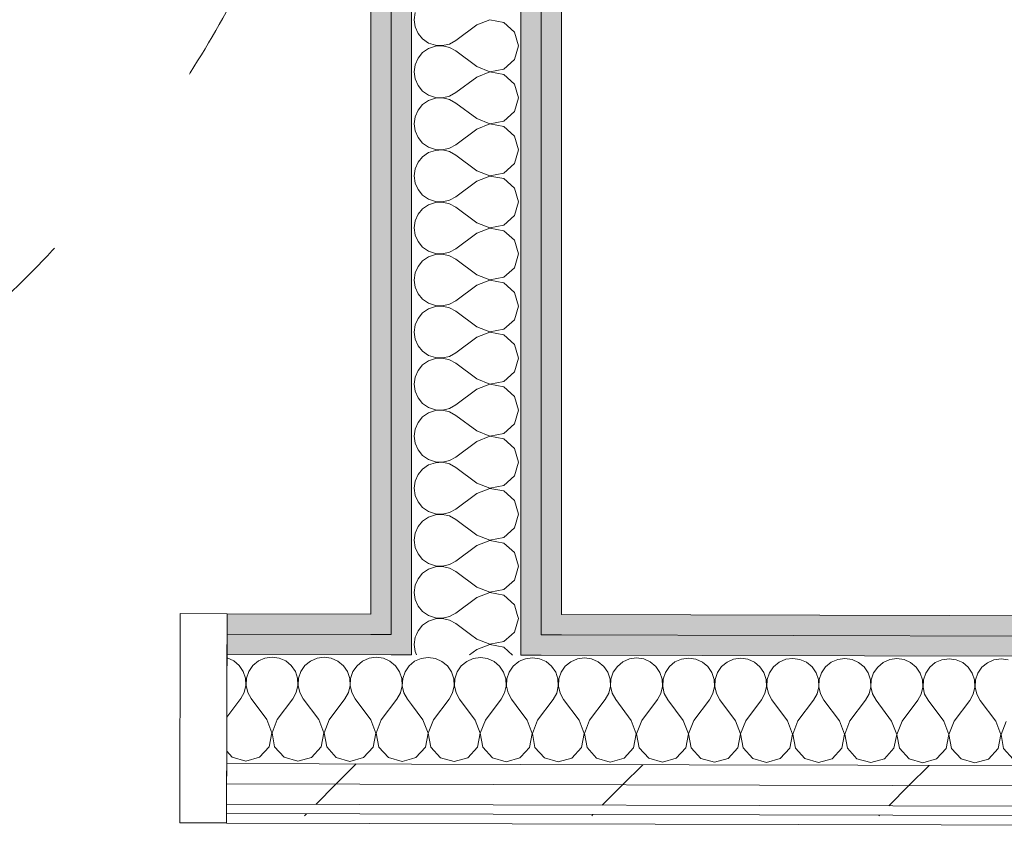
# Model space of a CAD drawing. Header units: millimetres. Extents: x -30280 to 22128, y -17757 to 4746.
# Tile 126 of 173: x -6433 to -5803, y -15451 to -14933. Entities that reach past the tile are written whole.
import ezdxf

# ---------------------------------------------------------------- set-up
doc = ezdxf.new("R2010")
doc.units = ezdxf.units.MM
doc.header["$MEASUREMENT"] = 0
doc.linetypes.add('Rayas Pequeñas', pattern=[282.222222, 141.111111, -141.111111])
doc.linetypes.add('Wipeout_Contour', pattern=[1000, 0, -1000])
for name, color, linetype, lineweight in [('Nuevo_01 2D_Mobiliari_Pluma_Nº__101', 252, 'Continuous', 5), ('Nuevo_08_E_Envans secs_Pluma_Nº__1', 7, 'Continuous', 5), ('Nuevo_Puertas Archicad_Pluma_Nº__1', 7, 'Continuous', 5)]:
    doc.layers.add(name, color=color, linetype=linetype, lineweight=lineweight)
doc.layers.add('Nuevo_08_E_Envans secs', color=7, linetype='Continuous')
doc.layers.add('Nuevo_Puertas Archicad', color=7, linetype='Continuous')
for name, color, linetype, lineweight, true_color in [('Nuevo_08_E_Envans secs_Pluma_Nº__102', 7, 'Continuous', 5, 0xcccccc), ('Nuevo_08_E_Envans secs_Pluma_Nº__171', 171, 'Continuous', 13, 0xaaaaff), ('Nuevo_08_E_Envans secs_Pluma_Nº__177', 7, 'Continuous', 15, 0xf7e046), ('Nuevo_08_E_Envans secs_Pluma_Nº__79', 7, 'Continuous', 5, 0xaaffd5)]:
    doc.layers.add(name, color=color, linetype=linetype, lineweight=lineweight, true_color=true_color)
pattern_1 = [(45, (0, 0), (-183.8478, 183.8478), [195, -65]), (45, (7e-14, 183.85), (-183.8478, 183.8478), [195, -65])]

# ---------------------------------------------------------------- blocks, each defined once
blk = doc.blocks.new('*X109')
at = {"layer": 'Nuevo_08_E_Envans secs_Pluma_Nº__102', "color": 254, "linetype": 'Continuous', "lineweight": 5, "true_color": 0xcccccc}
for p, q in [((-6271.37, -15341.44), (-6275.93, -15342.06)), ((-6266.82, -15342.08), (-6271.37, -15341.44)), ((-6238.04, -15341.52), (-6242.59, -15342.14)), ((-6233.49, -15342.16), (-6238.04, -15341.52)), ((-6300.15, -15342), (-6300.28, -15341.98)), ((-6295.95, -15343.86), (-6300.15, -15342)), ((-6292.42, -15346.81), (-6295.95, -15343.86)), ((-6289.82, -15350.6), (-6292.42, -15346.81)), ((-6283.69, -15346.83), (-6286.3, -15350.61)), ((-6280.14, -15343.9), (-6283.69, -15346.83)), ((-6275.93, -15342.06), (-6280.14, -15343.9)), ((-6262.62, -15343.95), (-6266.82, -15342.08)), ((-6259.08, -15346.89), (-6262.62, -15343.95)), ((-6256.49, -15350.69), (-6259.08, -15346.89)), ((-6250.35, -15346.91), (-6252.97, -15350.69)), ((-6246.81, -15343.99), (-6250.35, -15346.91)), ((-6242.59, -15342.14), (-6246.81, -15343.99)), ((-6229.28, -15344.03), (-6233.49, -15342.16)), ((-6225.75, -15346.97), (-6229.28, -15344.03)), ((-6223.15, -15350.77), (-6225.75, -15346.97)), ((-6217.02, -15346.99), (-6219.64, -15350.78)), ((-6213.47, -15344.07), (-6217.02, -15346.99)), ((-6209.26, -15342.22), (-6213.47, -15344.07)), ((-6204.71, -15341.6), (-6209.26, -15342.22)), ((-6200.15, -15342.25), (-6204.71, -15341.6)), ((-6195.95, -15344.11), (-6200.15, -15342.25)), ((-6192.42, -15347.05), (-6195.95, -15344.11)), ((-6189.82, -15350.85), (-6192.42, -15347.05)), ((-6183.69, -15347.08), (-6186.3, -15350.86)), ((-6182.09, -15345.76), (-6183.69, -15347.08)), ((-6288.36, -15354.96), (-6289.82, -15350.6)), ((-6286.3, -15350.61), (-6287.78, -15354.97)), ((-6255.03, -15355.05), (-6256.49, -15350.69)), ((-6252.97, -15350.69), (-6254.45, -15355.05)), ((-6221.7, -15355.13), (-6223.15, -15350.77)), ((-6219.64, -15350.78), (-6221.12, -15355.13)), ((-6188.36, -15355.21), (-6189.82, -15350.85)), ((-6186.3, -15350.86), (-6187.78, -15355.21)), ((-6289.2, -15364.03), (-6288.15, -15359.56)), ((-6288.15, -15359.56), (-6288.36, -15354.96)), ((-6287.78, -15354.97), (-6288.02, -15359.56)), ((-6288.02, -15359.56), (-6286.99, -15364.04)), ((-6255.87, -15364.12), (-6254.82, -15359.64)), ((-6254.82, -15359.64), (-6255.03, -15355.05)), ((-6254.45, -15355.05), (-6254.68, -15359.64)), ((-6254.68, -15359.64), (-6253.65, -15364.12)), ((-6222.54, -15364.2), (-6221.48, -15359.72)), ((-6221.48, -15359.72), (-6221.7, -15355.13)), ((-6221.12, -15355.13), (-6221.35, -15359.72)), ((-6221.35, -15359.72), (-6220.32, -15364.2)), ((-6189.2, -15364.28), (-6188.15, -15359.81)), ((-6188.15, -15359.81), (-6188.36, -15355.21)), ((-6187.78, -15355.21), (-6188.02, -15359.81)), ((-6188.02, -15359.81), (-6186.99, -15364.29)), ((-6291.44, -15368.05), (-6289.2, -15364.03)), ((-6286.99, -15364.04), (-6284.77, -15368.07)), ((-6258.1, -15368.14), (-6255.87, -15364.12)), ((-6253.65, -15364.12), (-6251.44, -15368.15)), ((-6224.77, -15368.22), (-6222.54, -15364.2)), ((-6220.32, -15364.2), (-6218.1, -15368.23)), ((-6191.44, -15368.3), (-6189.2, -15364.28)), ((-6186.99, -15364.29), (-6184.77, -15368.32)), ((-6300.38, -15379.91), (-6291.44, -15368.05)), ((-6274.8, -15381.43), (-6284.77, -15368.07)), ((-6268.14, -15381.44), (-6258.1, -15368.14)), ((-6241.47, -15381.51), (-6251.44, -15368.15)), ((-6234.8, -15381.53), (-6224.77, -15368.22)), ((-6208.14, -15381.59), (-6218.1, -15368.23)), ((-6201.47, -15381.61), (-6191.44, -15368.3)), ((-6182.09, -15371.92), (-6184.77, -15368.32)), ((-6271.56, -15389.94), (-6274.8, -15381.43)), ((-6268.14, -15381.44), (-6271.42, -15389.94)), ((-6238.23, -15390.02), (-6241.47, -15381.51)), ((-6234.8, -15381.53), (-6238.09, -15390.02)), ((-6204.89, -15390.1), (-6208.14, -15381.59)), ((-6201.47, -15381.61), (-6204.76, -15390.1)), ((-6273.27, -15398.88), (-6271.56, -15389.94)), ((-6271.42, -15389.94), (-6269.75, -15398.89)), ((-6239.94, -15398.97), (-6238.23, -15390.02)), ((-6238.09, -15390.02), (-6236.42, -15398.98)), ((-6206.61, -15399.05), (-6204.89, -15390.1)), ((-6204.76, -15390.1), (-6203.09, -15399.06)), ((-6300.43, -15401.73), (-6296.96, -15405.55)), ((-6279.44, -15405.59), (-6273.27, -15398.88)), ((-6269.75, -15398.89), (-6263.63, -15405.63)), ((-6246.1, -15405.68), (-6239.94, -15398.97)), ((-6236.42, -15398.98), (-6230.29, -15405.72)), ((-6212.77, -15405.76), (-6206.61, -15399.05)), ((-6203.09, -15399.06), (-6196.96, -15405.8)), ((-6296.96, -15405.55), (-6288.2, -15408.06)), ((-6288.2, -15408.06), (-6279.44, -15405.59)), ((-6263.63, -15405.63), (-6254.87, -15408.14)), ((-6254.87, -15408.14), (-6246.1, -15405.68)), ((-6230.29, -15405.72), (-6221.54, -15408.23)), ((-6221.54, -15408.23), (-6212.77, -15405.76)), ((-6196.96, -15405.8), (-6188.2, -15408.31)), ((-6188.2, -15408.31), (-6182.09, -15406.59))]:
    blk.add_line(p, q, dxfattribs=at)
blk = doc.blocks.new('*X110')
at = {"layer": 'Nuevo_08_E_Envans secs_Pluma_Nº__102', "color": 254, "linetype": 'Continuous', "lineweight": 5, "true_color": 0xcccccc}
for p, q in [((-6180.14, -15344.15), (-6182.09, -15345.76)), ((-6175.93, -15342.31), (-6180.14, -15344.15)), ((-6171.37, -15341.68), (-6175.93, -15342.31)), ((-6166.82, -15342.33), (-6171.37, -15341.68)), ((-6162.62, -15344.19), (-6166.82, -15342.33)), ((-6159.08, -15347.14), (-6162.62, -15344.19)), ((-6156.49, -15350.93), (-6159.08, -15347.14)), ((-6150.36, -15347.16), (-6152.97, -15350.94)), ((-6146.81, -15344.23), (-6150.36, -15347.16)), ((-6142.59, -15342.39), (-6146.81, -15344.23)), ((-6138.04, -15341.77), (-6142.59, -15342.39)), ((-6133.49, -15342.41), (-6138.04, -15341.77)), ((-6129.28, -15344.28), (-6133.49, -15342.41)), ((-6125.75, -15347.22), (-6129.28, -15344.28)), ((-6123.15, -15351.02), (-6125.75, -15347.22)), ((-6117.02, -15347.24), (-6119.64, -15351.03)), ((-6113.47, -15344.32), (-6117.02, -15347.24)), ((-6112.09, -15343.71), (-6113.47, -15344.32)), ((-6155.03, -15355.29), (-6156.49, -15350.93)), ((-6152.97, -15350.94), (-6154.45, -15355.3)), ((-6121.7, -15355.38), (-6123.15, -15351.02)), ((-6119.64, -15351.03), (-6121.12, -15355.38)), ((-6155.87, -15364.36), (-6154.82, -15359.89)), ((-6154.82, -15359.89), (-6155.03, -15355.29)), ((-6154.45, -15355.3), (-6154.68, -15359.89)), ((-6154.68, -15359.89), (-6153.65, -15364.37)), ((-6122.54, -15364.45), (-6121.48, -15359.97)), ((-6121.48, -15359.97), (-6121.7, -15355.38)), ((-6121.12, -15355.38), (-6121.35, -15359.97)), ((-6121.35, -15359.97), (-6120.32, -15364.45)), ((-6158.1, -15368.38), (-6155.87, -15364.36)), ((-6153.65, -15364.37), (-6151.44, -15368.4)), ((-6124.77, -15368.47), (-6122.54, -15364.45)), ((-6120.32, -15364.45), (-6118.1, -15368.48)), ((-6174.8, -15381.68), (-6182.09, -15371.92)), ((-6168.14, -15381.69), (-6158.1, -15368.38)), ((-6141.47, -15381.76), (-6151.44, -15368.4)), ((-6134.8, -15381.77), (-6124.77, -15368.47)), ((-6112.09, -15376.55), (-6118.1, -15368.48)), ((-6171.56, -15390.19), (-6174.8, -15381.68)), ((-6168.14, -15381.69), (-6171.42, -15390.19)), ((-6138.23, -15390.27), (-6141.47, -15381.76)), ((-6134.8, -15381.77), (-6138.09, -15390.27)), ((-6173.27, -15399.13), (-6171.56, -15390.19)), ((-6171.42, -15390.19), (-6169.75, -15399.14)), ((-6139.94, -15399.22), (-6138.23, -15390.27)), ((-6138.09, -15390.27), (-6136.42, -15399.22)), ((-6179.44, -15405.84), (-6173.27, -15399.13)), ((-6169.75, -15399.14), (-6163.63, -15405.88)), ((-6146.1, -15405.92), (-6139.94, -15399.22)), ((-6136.42, -15399.22), (-6130.29, -15405.96)), ((-6182.09, -15406.59), (-6179.44, -15405.84)), ((-6163.63, -15405.88), (-6154.87, -15408.39)), ((-6154.87, -15408.39), (-6146.1, -15405.92)), ((-6130.29, -15405.96), (-6121.54, -15408.47)), ((-6121.54, -15408.47), (-6112.77, -15406.01)), ((-6112.77, -15406.01), (-6112.09, -15405.26))]:
    blk.add_line(p, q, dxfattribs=at)
blk = doc.blocks.new('*X111')
at = {"layer": 'Nuevo_08_E_Envans secs_Pluma_Nº__102', "color": 254, "linetype": 'Continuous', "lineweight": 5, "true_color": 0xcccccc}
for p, q in [((-6109.26, -15342.47), (-6112.09, -15343.71)), ((-6104.71, -15341.85), (-6109.26, -15342.47)), ((-6100.15, -15342.49), (-6104.71, -15341.85)), ((-6095.95, -15344.36), (-6100.15, -15342.49)), ((-6092.42, -15347.3), (-6095.95, -15344.36)), ((-6089.82, -15351.1), (-6092.42, -15347.3)), ((-6083.69, -15347.32), (-6086.3, -15351.11)), ((-6080.14, -15344.4), (-6083.69, -15347.32)), ((-6075.93, -15342.55), (-6080.14, -15344.4)), ((-6071.37, -15341.93), (-6075.93, -15342.55)), ((-6066.82, -15342.58), (-6071.37, -15341.93)), ((-6062.62, -15344.44), (-6066.82, -15342.58)), ((-6059.08, -15347.39), (-6062.62, -15344.44)), ((-6056.49, -15351.18), (-6059.08, -15347.39)), ((-6050.36, -15347.41), (-6052.97, -15351.19)), ((-6046.81, -15344.48), (-6050.36, -15347.41)), ((-6042.6, -15342.64), (-6046.81, -15344.48)), ((-6038.04, -15342.01), (-6042.6, -15342.64)), ((-6033.49, -15342.66), (-6038.04, -15342.01)), ((-6029.28, -15344.52), (-6033.49, -15342.66)), ((-6025.75, -15347.47), (-6029.28, -15344.52)), ((-6023.15, -15351.26), (-6025.75, -15347.47)), ((-6017.02, -15347.49), (-6019.64, -15351.27)), ((-6013.47, -15344.56), (-6017.02, -15347.49)), ((-6009.26, -15342.72), (-6013.47, -15344.56)), ((-6004.71, -15342.1), (-6009.26, -15342.72)), ((-6000.15, -15342.74), (-6004.71, -15342.1)), ((-5995.95, -15344.61), (-6000.15, -15342.74)), ((-5992.42, -15347.55), (-5995.95, -15344.61)), ((-5989.82, -15351.35), (-5992.42, -15347.55)), ((-5983.69, -15347.57), (-5986.3, -15351.36)), ((-5980.14, -15344.65), (-5983.69, -15347.57)), ((-5975.93, -15342.8), (-5980.14, -15344.65)), ((-5971.37, -15342.18), (-5975.93, -15342.8)), ((-5966.82, -15342.82), (-5971.37, -15342.18)), ((-5962.62, -15344.69), (-5966.82, -15342.82)), ((-5959.08, -15347.63), (-5962.62, -15344.69)), ((-5956.49, -15351.43), (-5959.08, -15347.63)), ((-5950.36, -15347.65), (-5952.97, -15351.44)), ((-5946.81, -15344.73), (-5950.36, -15347.65)), ((-5942.6, -15342.88), (-5946.81, -15344.73)), ((-5938.04, -15342.26), (-5942.6, -15342.88)), ((-5933.49, -15342.91), (-5938.04, -15342.26)), ((-5929.28, -15344.77), (-5933.49, -15342.91)), ((-5925.75, -15347.72), (-5929.28, -15344.77)), ((-5923.16, -15351.51), (-5925.75, -15347.72)), ((-5917.02, -15347.74), (-5919.64, -15351.52)), ((-5913.47, -15344.81), (-5917.02, -15347.74)), ((-5909.26, -15342.97), (-5913.47, -15344.81)), ((-5904.71, -15342.34), (-5909.26, -15342.97)), ((-5900.15, -15342.99), (-5904.71, -15342.34)), ((-5895.95, -15344.86), (-5900.15, -15342.99)), ((-5892.42, -15347.8), (-5895.95, -15344.86)), ((-5889.82, -15351.59), (-5892.42, -15347.8)), ((-5883.69, -15347.82), (-5886.3, -15351.6)), ((-5880.14, -15344.89), (-5883.69, -15347.82)), ((-5875.93, -15343.05), (-5880.14, -15344.89)), ((-5871.37, -15342.43), (-5875.93, -15343.05)), ((-5866.82, -15343.07), (-5871.37, -15342.43)), ((-5862.62, -15344.94), (-5866.82, -15343.07)), ((-5859.08, -15347.88), (-5862.62, -15344.94)), ((-5846.81, -15344.98), (-5850.36, -15347.9)), ((-5842.6, -15343.13), (-5846.81, -15344.98)), ((-5838.04, -15342.51), (-5842.6, -15343.13)), ((-5833.49, -15343.16), (-5838.04, -15342.51)), ((-5829.28, -15345.02), (-5833.49, -15343.16)), ((-5825.75, -15347.96), (-5829.28, -15345.02)), ((-5813.47, -15345.06), (-5817.02, -15347.99)), ((-5809.26, -15343.22), (-5813.47, -15345.06)), ((-5804.71, -15342.59), (-5809.26, -15343.22)), ((-5800.15, -15343.24), (-5804.71, -15342.59)), ((-6088.36, -15355.46), (-6089.82, -15351.1)), ((-6086.3, -15351.11), (-6087.78, -15355.46)), ((-6055.03, -15355.54), (-6056.49, -15351.18)), ((-6052.97, -15351.19), (-6054.45, -15355.54)), ((-6021.7, -15355.63), (-6023.15, -15351.26)), ((-6019.64, -15351.27), (-6021.12, -15355.63)), ((-5988.36, -15355.71), (-5989.82, -15351.35)), ((-5986.3, -15351.36), (-5987.78, -15355.71)), ((-5955.03, -15355.79), (-5956.49, -15351.43)), ((-5952.97, -15351.44), (-5954.45, -15355.79)), ((-5921.7, -15355.87), (-5923.16, -15351.51)), ((-5919.64, -15351.52), (-5921.12, -15355.87)), ((-5888.36, -15355.96), (-5889.82, -15351.59)), ((-5886.3, -15351.6), (-5887.78, -15355.96)), ((-5856.49, -15351.68), (-5859.08, -15347.88)), ((-5855.03, -15356.04), (-5856.49, -15351.68)), ((-5852.97, -15351.69), (-5854.45, -15356.04)), ((-5850.36, -15347.9), (-5852.97, -15351.69)), ((-5823.16, -15351.76), (-5825.75, -15347.96)), ((-5821.7, -15356.12), (-5823.16, -15351.76)), ((-5819.64, -15351.77), (-5821.12, -15356.12)), ((-5817.02, -15347.99), (-5819.64, -15351.77)), ((-6089.2, -15364.53), (-6088.15, -15360.05)), ((-6088.15, -15360.05), (-6088.36, -15355.46)), ((-6087.78, -15355.46), (-6088.02, -15360.05)), ((-6088.02, -15360.05), (-6086.99, -15364.54)), ((-6055.87, -15364.61), (-6054.82, -15360.14)), ((-6054.82, -15360.14), (-6055.03, -15355.54)), ((-6054.45, -15355.54), (-6054.68, -15360.14)), ((-6054.68, -15360.14), (-6053.65, -15364.62)), ((-6022.54, -15364.7), (-6021.48, -15360.22)), ((-6021.48, -15360.22), (-6021.7, -15355.63)), ((-6021.12, -15355.63), (-6021.35, -15360.22)), ((-6021.35, -15360.22), (-6020.32, -15364.7)), ((-5989.2, -15364.78), (-5988.15, -15360.3)), ((-5988.15, -15360.3), (-5988.36, -15355.71)), ((-5987.78, -15355.71), (-5988.02, -15360.3)), ((-5988.02, -15360.3), (-5986.99, -15364.78)), ((-5955.87, -15364.86), (-5954.82, -15360.38)), ((-5954.82, -15360.38), (-5955.03, -15355.79)), ((-5954.45, -15355.79), (-5954.68, -15360.38)), ((-5954.68, -15360.38), (-5953.65, -15364.87)), ((-5921.49, -15360.47), (-5921.7, -15355.87)), ((-5921.12, -15355.87), (-5921.35, -15360.47)), ((-5888.15, -15360.55), (-5888.36, -15355.96)), ((-5887.78, -15355.96), (-5888.02, -15360.55)), ((-5854.82, -15360.63), (-5855.03, -15356.04)), ((-5854.45, -15356.04), (-5854.68, -15360.63)), ((-5821.49, -15360.71), (-5821.7, -15356.12)), ((-5821.12, -15356.12), (-5821.35, -15360.71)), ((-6091.44, -15368.55), (-6089.2, -15364.53)), ((-6086.99, -15364.54), (-6084.77, -15368.57)), ((-6058.11, -15368.63), (-6055.87, -15364.61)), ((-6053.65, -15364.62), (-6051.44, -15368.65)), ((-6024.77, -15368.71), (-6022.54, -15364.7)), ((-6020.32, -15364.7), (-6018.11, -15368.73)), ((-5991.44, -15368.8), (-5989.2, -15364.78)), ((-5986.99, -15364.78), (-5984.77, -15368.81)), ((-5958.11, -15368.88), (-5955.87, -15364.86)), ((-5953.65, -15364.87), (-5951.44, -15368.9)), ((-5924.77, -15368.96), (-5922.54, -15364.94)), ((-5922.54, -15364.94), (-5921.49, -15360.47)), ((-5921.35, -15360.47), (-5920.32, -15364.95)), ((-5920.32, -15364.95), (-5918.11, -15368.98)), ((-5891.44, -15369.04), (-5889.2, -15365.03)), ((-5889.2, -15365.03), (-5888.15, -15360.55)), ((-5888.02, -15360.55), (-5886.99, -15365.03)), ((-5886.99, -15365.03), (-5884.77, -15369.06)), ((-5858.11, -15369.13), (-5855.87, -15365.11)), ((-5855.87, -15365.11), (-5854.82, -15360.63)), ((-5854.68, -15360.63), (-5853.65, -15365.11)), ((-5853.65, -15365.11), (-5851.44, -15369.14)), ((-5824.77, -15369.21), (-5822.54, -15365.19)), ((-5822.54, -15365.19), (-5821.49, -15360.71)), ((-5821.35, -15360.71), (-5820.32, -15365.2)), ((-5820.32, -15365.2), (-5818.11, -15369.23)), ((-6101.47, -15381.86), (-6091.44, -15368.55)), ((-6074.8, -15381.92), (-6084.77, -15368.57)), ((-6068.14, -15381.94), (-6058.11, -15368.63)), ((-6041.47, -15382.01), (-6051.44, -15368.65)), ((-6034.8, -15382.02), (-6024.77, -15368.71)), ((-6008.14, -15382.09), (-6018.11, -15368.73)), ((-6001.47, -15382.1), (-5991.44, -15368.8)), ((-5974.8, -15382.17), (-5984.77, -15368.81)), ((-5968.14, -15382.19), (-5958.11, -15368.88)), ((-5941.47, -15382.25), (-5951.44, -15368.9)), ((-5934.81, -15382.27), (-5924.77, -15368.96)), ((-5908.14, -15382.34), (-5918.11, -15368.98)), ((-5901.47, -15382.35), (-5891.44, -15369.04)), ((-5874.81, -15382.42), (-5884.77, -15369.06)), ((-5868.14, -15382.44), (-5858.11, -15369.13)), ((-5841.47, -15382.5), (-5851.44, -15369.14)), ((-5834.81, -15382.52), (-5824.77, -15369.21)), ((-5808.14, -15382.58), (-5818.11, -15369.23)), ((-6108.14, -15381.84), (-6112.09, -15376.55)), ((-6104.89, -15390.35), (-6108.14, -15381.84)), ((-6101.47, -15381.86), (-6104.76, -15390.35)), ((-6071.56, -15390.43), (-6074.8, -15381.92)), ((-6068.14, -15381.94), (-6071.43, -15390.43)), ((-6038.23, -15390.52), (-6041.47, -15382.01)), ((-6034.8, -15382.02), (-6038.09, -15390.52)), ((-6004.89, -15390.6), (-6008.14, -15382.09)), ((-6001.47, -15382.1), (-6004.76, -15390.6)), ((-5971.56, -15390.68), (-5974.8, -15382.17)), ((-5968.14, -15382.19), (-5971.43, -15390.68)), ((-5938.23, -15390.76), (-5941.47, -15382.25)), ((-5934.81, -15382.27), (-5938.09, -15390.77)), ((-5904.89, -15390.85), (-5908.14, -15382.34)), ((-5901.47, -15382.35), (-5904.76, -15390.85)), ((-5871.56, -15390.93), (-5874.81, -15382.42)), ((-5868.14, -15382.44), (-5871.43, -15390.93)), ((-5838.23, -15391.01), (-5841.47, -15382.5)), ((-5834.81, -15382.52), (-5838.09, -15391.01)), ((-5804.89, -15391.1), (-5808.14, -15382.58)), ((-5801.47, -15382.6), (-5804.76, -15391.1)), ((-6106.61, -15399.3), (-6104.89, -15390.35)), ((-6104.76, -15390.35), (-6103.09, -15399.31)), ((-6073.27, -15399.38), (-6071.56, -15390.43)), ((-6071.43, -15390.43), (-6069.76, -15399.39)), ((-6039.94, -15399.46), (-6038.23, -15390.52)), ((-6038.09, -15390.52), (-6036.42, -15399.47)), ((-6006.61, -15399.55), (-6004.89, -15390.6)), ((-6004.76, -15390.6), (-6003.09, -15399.55)), ((-5973.27, -15399.63), (-5971.56, -15390.68)), ((-5971.43, -15390.68), (-5969.76, -15399.64)), ((-5939.94, -15399.71), (-5938.23, -15390.76)), ((-5938.09, -15390.77), (-5936.42, -15399.72)), ((-5906.61, -15399.79), (-5904.89, -15390.85)), ((-5904.76, -15390.85), (-5903.09, -15399.8)), ((-5873.27, -15399.88), (-5871.56, -15390.93)), ((-5871.43, -15390.93), (-5869.76, -15399.88)), ((-5839.94, -15399.96), (-5838.23, -15391.01)), ((-5838.09, -15391.01), (-5836.42, -15399.97)), ((-5806.61, -15400.04), (-5804.89, -15391.1)), ((-5804.76, -15391.1), (-5803.09, -15400.05)), ((-6112.09, -15405.26), (-6106.61, -15399.3)), ((-6103.09, -15399.31), (-6096.96, -15406.05)), ((-6079.44, -15406.09), (-6073.27, -15399.38)), ((-6069.76, -15399.39), (-6063.63, -15406.13)), ((-6046.1, -15406.17), (-6039.94, -15399.46)), ((-6036.42, -15399.47), (-6030.29, -15406.21)), ((-6012.77, -15406.25), (-6006.61, -15399.55)), ((-6003.09, -15399.55), (-5996.96, -15406.29)), ((-5979.44, -15406.34), (-5973.27, -15399.63)), ((-5969.76, -15399.64), (-5963.63, -15406.38)), ((-5946.1, -15406.42), (-5939.94, -15399.71)), ((-5936.42, -15399.72), (-5930.29, -15406.46)), ((-5912.77, -15406.5), (-5906.61, -15399.79)), ((-5903.09, -15399.8), (-5896.96, -15406.54)), ((-5879.44, -15406.58), (-5873.27, -15399.88)), ((-5869.76, -15399.88), (-5863.63, -15406.62)), ((-5846.1, -15406.67), (-5839.94, -15399.96)), ((-5836.42, -15399.97), (-5830.29, -15406.71)), ((-5812.77, -15406.75), (-5806.61, -15400.04)), ((-5803.09, -15400.05), (-5796.96, -15406.79)), ((-6096.96, -15406.05), (-6088.2, -15408.56)), ((-6088.2, -15408.56), (-6079.44, -15406.09)), ((-6063.63, -15406.13), (-6054.87, -15408.64)), ((-6054.87, -15408.64), (-6046.1, -15406.17)), ((-6030.29, -15406.21), (-6021.54, -15408.72)), ((-6021.54, -15408.72), (-6012.77, -15406.25)), ((-5996.96, -15406.29), (-5988.2, -15408.8)), ((-5988.2, -15408.8), (-5979.44, -15406.34)), ((-5963.63, -15406.38), (-5954.87, -15408.89)), ((-5954.87, -15408.89), (-5946.1, -15406.42)), ((-5930.29, -15406.46), (-5921.54, -15408.97)), ((-5921.54, -15408.97), (-5912.77, -15406.5)), ((-5896.96, -15406.54), (-5888.2, -15409.05)), ((-5888.2, -15409.05), (-5879.44, -15406.58)), ((-5863.63, -15406.62), (-5854.87, -15409.13)), ((-5854.87, -15409.13), (-5846.1, -15406.67)), ((-5830.29, -15406.71), (-5821.54, -15409.22)), ((-5821.54, -15409.22), (-5812.77, -15406.75))]:
    blk.add_line(p, q, dxfattribs=at)
blk = doc.blocks.new('Puerta Corredera Empotrada 27_2')
at = {"layer": 'Nuevo_Puertas Archicad_Pluma_Nº__1', "color": 7, "linetype": 'Continuous', "lineweight": 5}
for p, q in [((-420, 0), (-450, 0)), ((-450, 0), (-450, -134)), ((-450, -13), (-450, 0)), ((-450, -13), (-450, 0)), ((-420, -134), (-420, 0)), ((-450, -26), (-450, -13)), ((-450, -26), (-450, -13)), ((-450, -96), (-450, -26)), ((-450, -96), (-450, -26)), ((-450, -109), (-450, -96)), ((-450, -109), (-450, -96)), ((-450, -122), (-450, -109)), ((-450, -122), (-450, -109)), ((-450, -128), (-450, -122)), ((-450, -128), (-450, -122)), ((-450, -134), (-450, -128)), ((-450, -134), (-450, -128)), ((-450, -134), (-420, -134))]:
    blk.add_line(p, q, dxfattribs=at)
blk = doc.blocks.new('Muro_62_1', base_point=(-3815.2, -15319.86))
at = {"layer": 'Nuevo_08_E_Envans secs_Pluma_Nº__79', "linetype": 'Continuous', "lineweight": 5, "true_color": 0xaaffd5}
for points in [[(-6300.24, -15326.7), (-6208.09, -15326.93), (-6208.09, -15313.93), (-6300.21, -15313.7)], [(-6195.09, -15313.96), (-6208.09, -15313.93), (-6208.09, -15326.93), (-6195.09, -15326.96)], [(-6086.09, -15314.23), (-6099.09, -15314.2), (-6099.09, -15327.2), (-6086.09, -15327.23)], [(-6086.09, -15314.23), (-6086.09, -15327.23), (-4928.09, -15330.1), (-4928.06, -15317.1)], [(-6300.24, -15326.7), (-6300.28, -15339.7), (-6195.09, -15339.96), (-6195.09, -15326.96)], [(-6182.09, -15326.99), (-6195.09, -15326.96), (-6195.09, -15339.96), (-6182.09, -15339.99)], [(-6099.09, -15327.2), (-6112.09, -15327.16), (-6112.09, -15340.16), (-6099.09, -15340.2)], [(-6099.09, -15327.2), (-6099.09, -15340.2), (-4928.13, -15343.1), (-4928.09, -15330.1)]]:
    blk.add_hatch(color=121, dxfattribs=at).paths.add_polyline_path(points)
at = {"layer": 'Nuevo_08_E_Envans secs_Pluma_Nº__1', "color": 7, "linetype": 'Continuous', "lineweight": 5}
for p, q in [((-6300.24, -15326.7), (-6300.21, -15313.7)), ((-6195.09, -15313.96), (-6195.09, -15326.96)), ((-6099.09, -15327.2), (-6099.09, -15314.2)), ((-6300.28, -15339.7), (-6300.24, -15326.7)), ((-6300.24, -15326.7), (-6208.09, -15326.93)), ((-6208.09, -15326.93), (-6195.09, -15326.96)), ((-6182.09, -15326.99), (-6182.09, -15339.99)), ((-6112.09, -15340.16), (-6112.09, -15327.16)), ((-6099.09, -15327.2), (-6086.09, -15327.23)), ((-6086.09, -15327.23), (-4928.09, -15330.1)), ((-6300.28, -15339.7), (-6195.09, -15339.96)), ((-6195.09, -15339.96), (-6182.09, -15339.99)), ((-6112.09, -15340.16), (-6099.09, -15340.2)), ((-6099.09, -15340.2), (-4928.13, -15343.1))]:
    blk.add_line(p, q, dxfattribs=at)
at = {"layer": 'Nuevo_08_E_Envans secs_Pluma_Nº__1', "color": 7, "linetype": 'Continuous', "lineweight": 5, "flags": 128}
for points in [[(-6208.09, -15313.93), (-6300.21, -15313.7)], [(-4928.06, -15317.1), (-6086.09, -15314.23)]]:
    blk.add_lwpolyline(points, dxfattribs=at)
at = {"color": 254, "linetype": 'Wipeout_Contour', "lineweight": 0, "ltscale": 65791.164585}
blk.add_wipeout([(-6300.54, -15447.7), (-4928.39, -15451.1), (-4928.38, -15445.1), (-6300.53, -15441.7)], dxfattribs=at).dxf.layer = 'Nuevo_08_E_Envans secs'
at = {"layer": 'Nuevo_08_E_Envans secs_Pluma_Nº__171', "linetype": 'Continuous', "lineweight": 13, "true_color": 0xaaaaff}
h = blk.add_hatch(dxfattribs=at)
h.set_pattern_fill('Panellat_HPL_0001', color=161, style=0, pattern_type=2)
h.set_pattern_definition(pattern_1)
h.paths.add_polyline_path([(-6300.54, -15447.7), (-4928.39, -15451.1), (-4928.38, -15445.1), (-6300.53, -15441.7)])
at = {"layer": 'Nuevo_08_E_Envans secs_Pluma_Nº__1', "color": 7, "linetype": 'Continuous', "lineweight": 5, "flags": 128}
blk.add_lwpolyline([(-6300.54, -15447.7), (-4928.39, -15451.1)], dxfattribs=at)
at = {"color": 254, "linetype": 'Wipeout_Contour', "lineweight": 0, "ltscale": 65732.874913}
blk.add_wipeout([(-6300.51, -15435.7), (-4928.36, -15439.1), (-4928.33, -15426.1), (-6300.48, -15422.7)], dxfattribs=at).dxf.layer = 'Nuevo_08_E_Envans secs'
at = {"layer": 'Nuevo_08_E_Envans secs_Pluma_Nº__177', "linetype": 'Continuous', "lineweight": 15, "true_color": 0xf7e046}
h = blk.add_hatch(dxfattribs=at)
h.set_pattern_fill('Panellat_HPL_0001', color=53, style=0, pattern_type=2)
h.set_pattern_definition(pattern_1)
h.paths.add_polyline_path([(-6300.51, -15435.7), (-4928.36, -15439.1), (-4928.33, -15426.1), (-6300.48, -15422.7)])
at = {"layer": 'Nuevo_08_E_Envans secs_Pluma_Nº__1', "color": 7, "linetype": 'Continuous', "lineweight": 5}
for p, q in [((-6300.53, -15441.7), (-6300.51, -15435.7)), ((-6300.51, -15435.7), (-4928.36, -15439.1)), ((-6300.54, -15447.7), (-6300.53, -15441.7)), ((-6300.53, -15441.7), (-4928.38, -15445.1))]:
    blk.add_line(p, q, dxfattribs=at)
at = {"color": 254, "linetype": 'Wipeout_Contour', "lineweight": 0, "ltscale": 65683.995114}
blk.add_wipeout([(-6300.48, -15422.7), (-4928.33, -15426.1), (-4928.3, -15413.1), (-6300.45, -15409.7)], dxfattribs=at).dxf.layer = 'Nuevo_08_E_Envans secs'
at = {"layer": 'Nuevo_08_E_Envans secs_Pluma_Nº__177', "linetype": 'Continuous', "lineweight": 15, "true_color": 0xf7e046}
h = blk.add_hatch(dxfattribs=at)
h.set_pattern_fill('Panellat_HPL_0001', color=53, style=0, pattern_type=2)
h.set_pattern_definition(pattern_1)
h.paths.add_polyline_path([(-6300.48, -15422.7), (-4928.33, -15426.1), (-4928.3, -15413.1), (-6300.45, -15409.7)])
at = {"layer": 'Nuevo_08_E_Envans secs_Pluma_Nº__1', "color": 7, "linetype": 'Continuous', "lineweight": 5}
for p, q in [((-6300.45, -15409.7), (-6300.28, -15339.7)), ((-6300.48, -15422.7), (-6300.45, -15409.7)), ((-6300.45, -15409.7), (-6182.09, -15409.99)), ((-6182.09, -15409.99), (-6112.09, -15410.16)), ((-6112.09, -15410.16), (-4928.3, -15413.1)), ((-6300.51, -15435.7), (-6300.48, -15422.7)), ((-6300.48, -15422.7), (-4928.33, -15426.1))]:
    blk.add_line(p, q, dxfattribs=at)
at = {"layer": 'Nuevo_08_E_Envans secs', "color": 7, "lineweight": 20}
for name in ['*X109', '*X110', '*X111']:
    blk.add_blockref(name, (0, 0), dxfattribs=at)
at = {"layer": 'Nuevo_Puertas Archicad', "color": 253, "linetype": 'Continuous', "lineweight": 5, "true_color": 0xa4a4a6, "xscale": -1, "zscale": 1000, "rotation": 359.8580098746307}
blk.add_blockref('Puerta Corredera Empotrada 27_2', (-6750.21, -15312.58), dxfattribs=at)
blk = doc.blocks.new('*X241')
at = {"layer": 'Nuevo_08_E_Envans secs_Pluma_Nº__102', "color": 254, "linetype": 'Continuous', "lineweight": 5, "true_color": 0xcccccc}
for p, q in [((-6179.79, -15328.78), (-6180.42, -15333.33)), ((-6179, -15327), (-6179.79, -15328.78)), ((-6140.42, -15330), (-6144.31, -15327.08)), ((-6122.97, -15331.57), (-6118.12, -15327.15)), ((-6180.42, -15333.33), (-6179.79, -15337.89)), ((-6140.42, -15330), (-6131.92, -15333.27)), ((-6131.92, -15333.4), (-6140.42, -15336.67)), ((-6131.92, -15333.27), (-6122.97, -15331.57)), ((-6122.97, -15335.09), (-6131.92, -15333.4)), ((-6117.43, -15340.15), (-6122.97, -15335.09)), ((-6179.79, -15337.89), (-6178.86, -15340)), ((-6140.42, -15336.67), (-6144.97, -15340.08))]:
    blk.add_line(p, q, dxfattribs=at)
blk = doc.blocks.new('*X242')
at = {"layer": 'Nuevo_08_E_Envans secs_Pluma_Nº__102', "color": 254, "linetype": 'Continuous', "lineweight": 5, "true_color": 0xcccccc}
for p, q in [((-6172.51, -15314.01), (-6171.21, -15314.91)), ((-6171.21, -15314.91), (-6166.85, -15316.38)), ((-6162.26, -15316.6), (-6157.78, -15315.56)), ((-6157.78, -15315.56), (-6155.06, -15314.06)), ((-6113.75, -15316.67), (-6114.47, -15314.16)), ((-6175, -15321.03), (-6177.93, -15324.57)), ((-6171.21, -15318.43), (-6175, -15321.03)), ((-6166.85, -15316.96), (-6171.21, -15318.43)), ((-6166.85, -15316.38), (-6162.26, -15316.6)), ((-6162.26, -15316.73), (-6166.85, -15316.96)), ((-6157.78, -15317.77), (-6162.26, -15316.73)), ((-6153.75, -15320), (-6157.78, -15317.77)), ((-6144.31, -15327.08), (-6153.75, -15320)), ((-6116.24, -15325.43), (-6113.75, -15316.67)), ((-6177.93, -15324.57), (-6179, -15327)), ((-6118.12, -15327.15), (-6116.24, -15325.43))]:
    blk.add_line(p, q, dxfattribs=at)
blk = doc.blocks.new('*X245')
at = {"layer": 'Nuevo_08_E_Envans secs_Pluma_Nº__102', "color": 254, "linetype": 'Continuous', "lineweight": 5, "true_color": 0xcccccc}
for p, q in [((-6179.79, -14928.78), (-6180.42, -14933.33)), ((-6180.42, -14933.33), (-6179.79, -14937.89)), ((-6179.79, -14937.89), (-6177.93, -14942.1)), ((-6140.42, -14936.67), (-6153.75, -14946.67)), ((-6131.92, -14933.4), (-6140.42, -14936.67)), ((-6122.97, -14935.09), (-6131.92, -14933.4)), ((-6116.24, -14941.24), (-6122.97, -14935.09)), ((-6177.93, -14942.1), (-6175, -14945.64)), ((-6113.75, -14950), (-6116.24, -14941.24)), ((-6175, -14945.64), (-6171.21, -14948.24)), ((-6171.21, -14948.24), (-6166.85, -14949.71)), ((-6166.85, -14950.29), (-6171.21, -14951.76)), ((-6166.85, -14949.71), (-6162.26, -14949.93)), ((-6162.26, -14950.07), (-6166.85, -14950.29)), ((-6162.26, -14949.93), (-6157.78, -14948.89)), ((-6157.78, -14951.11), (-6162.26, -14950.07)), ((-6157.78, -14948.89), (-6153.75, -14946.67)), ((-6116.24, -14958.76), (-6113.75, -14950)), ((-6175, -14954.36), (-6177.93, -14957.9)), ((-6171.21, -14951.76), (-6175, -14954.36)), ((-6153.75, -14953.33), (-6157.78, -14951.11)), ((-6140.42, -14963.33), (-6153.75, -14953.33)), ((-6179.79, -14962.11), (-6180.42, -14966.67)), ((-6177.93, -14957.9), (-6179.79, -14962.11)), ((-6140.42, -14963.33), (-6131.92, -14966.6)), ((-6122.97, -14964.91), (-6116.24, -14958.76)), ((-6180.42, -14966.67), (-6179.79, -14971.22)), ((-6131.92, -14966.73), (-6140.42, -14970)), ((-6131.92, -14966.6), (-6122.97, -14964.91)), ((-6122.97, -14968.43), (-6131.92, -14966.73)), ((-6116.24, -14974.57), (-6122.97, -14968.43)), ((-6179.79, -14971.22), (-6177.93, -14975.43)), ((-6177.93, -14975.43), (-6175, -14978.97)), ((-6140.42, -14970), (-6153.75, -14980)), ((-6113.75, -14983.33), (-6116.24, -14974.57)), ((-6175, -14978.97), (-6171.21, -14981.57)), ((-6171.21, -14981.57), (-6166.85, -14983.04)), ((-6162.26, -14983.27), (-6157.78, -14982.23)), ((-6157.78, -14982.23), (-6153.75, -14980)), ((-6175, -14987.7), (-6177.93, -14991.24)), ((-6171.21, -14985.09), (-6175, -14987.7)), ((-6166.85, -14983.62), (-6171.21, -14985.09)), ((-6166.85, -14983.04), (-6162.26, -14983.27)), ((-6162.26, -14983.4), (-6166.85, -14983.62)), ((-6157.78, -14984.44), (-6162.26, -14983.4)), ((-6153.75, -14986.67), (-6157.78, -14984.44)), ((-6140.42, -14996.67), (-6153.75, -14986.67)), ((-6116.24, -14992.1), (-6113.75, -14983.33)), ((-6177.93, -14991.24), (-6179.79, -14995.45)), ((-6122.97, -14998.24), (-6116.24, -14992.1)), ((-6179.79, -14995.45), (-6180.42, -15000)), ((-6180.42, -15000), (-6179.79, -15004.55)), ((-6140.42, -14996.67), (-6131.92, -14999.93)), ((-6131.92, -15000.07), (-6140.42, -15003.33)), ((-6131.92, -14999.93), (-6122.97, -14998.24)), ((-6122.97, -15001.76), (-6131.92, -15000.07)), ((-6179.79, -15004.55), (-6177.93, -15008.76)), ((-6140.42, -15003.33), (-6153.75, -15013.33)), ((-6116.24, -15007.9), (-6122.97, -15001.76)), ((-6177.93, -15008.76), (-6175, -15012.3)), ((-6175, -15012.3), (-6171.21, -15014.91)), ((-6157.78, -15015.56), (-6153.75, -15013.33)), ((-6113.75, -15016.67), (-6116.24, -15007.9)), ((-6171.21, -15018.43), (-6175, -15021.03)), ((-6171.21, -15014.91), (-6166.85, -15016.38)), ((-6166.85, -15016.96), (-6171.21, -15018.43)), ((-6166.85, -15016.38), (-6162.26, -15016.6)), ((-6162.26, -15016.73), (-6166.85, -15016.96)), ((-6162.26, -15016.6), (-6157.78, -15015.56)), ((-6157.78, -15017.77), (-6162.26, -15016.73)), ((-6153.75, -15020), (-6157.78, -15017.77)), ((-6140.42, -15030), (-6153.75, -15020)), ((-6116.24, -15025.43), (-6113.75, -15016.67)), ((-6177.93, -15024.57), (-6179.79, -15028.78)), ((-6175, -15021.03), (-6177.93, -15024.57)), ((-6122.97, -15031.57), (-6116.24, -15025.43)), ((-6179.79, -15028.78), (-6180.42, -15033.33)), ((-6140.42, -15030), (-6131.92, -15033.27)), ((-6131.92, -15033.27), (-6122.97, -15031.57)), ((-6180.42, -15033.33), (-6179.79, -15037.89)), ((-6179.79, -15037.89), (-6177.93, -15042.1)), ((-6140.42, -15036.67), (-6153.75, -15046.67)), ((-6131.92, -15033.4), (-6140.42, -15036.67)), ((-6122.97, -15035.09), (-6131.92, -15033.4)), ((-6116.24, -15041.24), (-6122.97, -15035.09)), ((-6177.93, -15042.1), (-6175, -15045.64)), ((-6113.75, -15050), (-6116.24, -15041.24)), ((-6175, -15045.64), (-6171.21, -15048.24)), ((-6171.21, -15048.24), (-6166.85, -15049.71)), ((-6166.85, -15050.29), (-6171.21, -15051.76)), ((-6166.85, -15049.71), (-6162.26, -15049.93)), ((-6162.26, -15050.07), (-6166.85, -15050.29)), ((-6162.26, -15049.93), (-6157.78, -15048.89)), ((-6157.78, -15051.11), (-6162.26, -15050.07)), ((-6157.78, -15048.89), (-6153.75, -15046.67)), ((-6153.75, -15053.33), (-6157.78, -15051.11)), ((-6116.24, -15058.76), (-6113.75, -15050)), ((-6177.93, -15057.9), (-6179.79, -15062.11)), ((-6175, -15054.36), (-6177.93, -15057.9)), ((-6171.21, -15051.76), (-6175, -15054.36)), ((-6140.42, -15063.33), (-6153.75, -15053.33)), ((-6179.79, -15062.11), (-6180.42, -15066.67)), ((-6140.42, -15063.33), (-6131.92, -15066.6)), ((-6122.97, -15064.91), (-6116.24, -15058.76)), ((-6180.42, -15066.67), (-6179.79, -15071.22)), ((-6140.42, -15070), (-6153.75, -15080)), ((-6131.92, -15066.73), (-6140.42, -15070)), ((-6131.92, -15066.6), (-6122.97, -15064.91)), ((-6122.97, -15068.43), (-6131.92, -15066.73)), ((-6116.24, -15074.57), (-6122.97, -15068.43)), ((-6179.79, -15071.22), (-6177.93, -15075.43)), ((-6177.93, -15075.43), (-6175, -15078.97)), ((-6113.75, -15083.33), (-6116.24, -15074.57)), ((-6175, -15078.97), (-6171.21, -15081.57)), ((-6171.21, -15081.57), (-6166.85, -15083.04)), ((-6166.85, -15083.04), (-6162.26, -15083.27)), ((-6162.26, -15083.27), (-6157.78, -15082.23)), ((-6157.78, -15082.23), (-6153.75, -15080)), ((-6175, -15087.7), (-6177.93, -15091.24)), ((-6171.21, -15085.09), (-6175, -15087.7)), ((-6166.85, -15083.62), (-6171.21, -15085.09)), ((-6162.26, -15083.4), (-6166.85, -15083.62)), ((-6157.78, -15084.44), (-6162.26, -15083.4)), ((-6153.75, -15086.67), (-6157.78, -15084.44)), ((-6140.42, -15096.67), (-6153.75, -15086.67)), ((-6116.24, -15092.1), (-6113.75, -15083.33)), ((-6179.79, -15095.45), (-6180.42, -15100)), ((-6177.93, -15091.24), (-6179.79, -15095.45)), ((-6122.97, -15098.24), (-6116.24, -15092.1)), ((-6180.42, -15100), (-6179.79, -15104.55)), ((-6140.42, -15096.67), (-6131.92, -15099.93)), ((-6131.92, -15100.07), (-6140.42, -15103.33)), ((-6131.92, -15099.93), (-6122.97, -15098.24)), ((-6122.97, -15101.76), (-6131.92, -15100.07)), ((-6116.24, -15107.9), (-6122.97, -15101.76)), ((-6179.79, -15104.55), (-6177.93, -15108.76)), ((-6140.42, -15103.33), (-6153.75, -15113.33)), ((-6113.75, -15116.67), (-6116.24, -15107.9)), ((-6177.93, -15108.76), (-6175, -15112.3)), ((-6175, -15112.3), (-6171.21, -15114.91)), ((-6157.78, -15115.56), (-6153.75, -15113.33)), ((-6171.21, -15118.43), (-6175, -15121.03)), ((-6171.21, -15114.91), (-6166.85, -15116.38)), ((-6166.85, -15116.96), (-6171.21, -15118.43)), ((-6166.85, -15116.38), (-6162.26, -15116.6)), ((-6162.26, -15116.73), (-6166.85, -15116.96)), ((-6162.26, -15116.6), (-6157.78, -15115.56)), ((-6157.78, -15117.77), (-6162.26, -15116.73)), ((-6153.75, -15120), (-6157.78, -15117.77)), ((-6140.42, -15130), (-6153.75, -15120)), ((-6116.24, -15125.43), (-6113.75, -15116.67)), ((-6177.93, -15124.57), (-6179.79, -15128.78)), ((-6175, -15121.03), (-6177.93, -15124.57)), ((-6122.97, -15131.57), (-6116.24, -15125.43)), ((-6179.79, -15128.78), (-6180.42, -15133.33)), ((-6180.42, -15133.33), (-6179.79, -15137.89)), ((-6140.42, -15130), (-6131.92, -15133.27)), ((-6131.92, -15133.4), (-6140.42, -15136.67)), ((-6131.92, -15133.27), (-6122.97, -15131.57)), ((-6122.97, -15135.09), (-6131.92, -15133.4)), ((-6179.79, -15137.89), (-6177.93, -15142.1)), ((-6140.42, -15136.67), (-6153.75, -15146.67)), ((-6116.24, -15141.24), (-6122.97, -15135.09)), ((-6177.93, -15142.1), (-6175, -15145.64)), ((-6175, -15145.64), (-6171.21, -15148.24)), ((-6113.75, -15150), (-6116.24, -15141.24)), ((-6171.21, -15151.76), (-6175, -15154.36)), ((-6171.21, -15148.24), (-6166.85, -15149.71)), ((-6166.85, -15150.29), (-6171.21, -15151.76)), ((-6166.85, -15149.71), (-6162.26, -15149.93)), ((-6162.26, -15150.07), (-6166.85, -15150.29)), ((-6162.26, -15149.93), (-6157.78, -15148.89)), ((-6157.78, -15151.11), (-6162.26, -15150.07)), ((-6157.78, -15148.89), (-6153.75, -15146.67)), ((-6153.75, -15153.33), (-6157.78, -15151.11)), ((-6116.24, -15158.76), (-6113.75, -15150)), ((-6177.93, -15157.9), (-6179.79, -15162.11)), ((-6175, -15154.36), (-6177.93, -15157.9)), ((-6140.42, -15163.33), (-6153.75, -15153.33)), ((-6179.79, -15162.11), (-6180.42, -15166.67)), ((-6140.42, -15163.33), (-6131.92, -15166.6)), ((-6131.92, -15166.6), (-6122.97, -15164.91)), ((-6122.97, -15164.91), (-6116.24, -15158.76)), ((-6180.42, -15166.67), (-6179.79, -15171.22)), ((-6179.79, -15171.22), (-6177.93, -15175.43)), ((-6140.42, -15170), (-6153.75, -15180)), ((-6131.92, -15166.73), (-6140.42, -15170)), ((-6122.97, -15168.43), (-6131.92, -15166.73)), ((-6116.24, -15174.57), (-6122.97, -15168.43)), ((-6177.93, -15175.43), (-6175, -15178.97)), ((-6113.75, -15183.33), (-6116.24, -15174.57)), ((-6175, -15178.97), (-6171.21, -15181.57)), ((-6171.21, -15181.57), (-6166.85, -15183.04)), ((-6166.85, -15183.62), (-6171.21, -15185.09)), ((-6166.85, -15183.04), (-6162.26, -15183.27)), ((-6162.26, -15183.4), (-6166.85, -15183.62)), ((-6162.26, -15183.27), (-6157.78, -15182.23)), ((-6157.78, -15184.44), (-6162.26, -15183.4)), ((-6157.78, -15182.23), (-6153.75, -15180)), ((-6116.24, -15192.1), (-6113.75, -15183.33)), ((-6175, -15187.7), (-6177.93, -15191.24)), ((-6171.21, -15185.09), (-6175, -15187.7)), ((-6153.75, -15186.67), (-6157.78, -15184.44)), ((-6140.42, -15196.67), (-6153.75, -15186.67)), ((-6179.79, -15195.45), (-6180.42, -15200)), ((-6177.93, -15191.24), (-6179.79, -15195.45)), ((-6122.97, -15198.24), (-6116.24, -15192.1)), ((-6180.42, -15200), (-6179.79, -15204.55)), ((-6140.42, -15196.67), (-6131.92, -15199.93)), ((-6131.92, -15200.07), (-6140.42, -15203.33)), ((-6131.92, -15199.93), (-6122.97, -15198.24)), ((-6122.97, -15201.76), (-6131.92, -15200.07)), ((-6116.24, -15207.9), (-6122.97, -15201.76)), ((-6179.79, -15204.55), (-6177.93, -15208.76)), ((-6177.93, -15208.76), (-6175, -15212.3)), ((-6140.42, -15203.33), (-6153.75, -15213.33)), ((-6113.75, -15216.67), (-6116.24, -15207.9)), ((-6175, -15212.3), (-6171.21, -15214.91)), ((-6171.21, -15214.91), (-6166.85, -15216.38)), ((-6157.78, -15215.56), (-6153.75, -15213.33)), ((-6175, -15221.03), (-6177.93, -15224.57)), ((-6171.21, -15218.43), (-6175, -15221.03)), ((-6166.85, -15216.96), (-6171.21, -15218.43)), ((-6166.85, -15216.38), (-6162.26, -15216.6)), ((-6162.26, -15216.73), (-6166.85, -15216.96)), ((-6162.26, -15216.6), (-6157.78, -15215.56)), ((-6157.78, -15217.77), (-6162.26, -15216.73)), ((-6153.75, -15220), (-6157.78, -15217.77)), ((-6140.42, -15230), (-6153.75, -15220)), ((-6116.24, -15225.43), (-6113.75, -15216.67)), ((-6177.93, -15224.57), (-6179.79, -15228.78)), ((-6122.97, -15231.57), (-6116.24, -15225.43)), ((-6179.79, -15228.78), (-6180.42, -15233.33)), ((-6180.42, -15233.33), (-6179.79, -15237.89)), ((-6140.42, -15230), (-6131.92, -15233.27)), ((-6131.92, -15233.4), (-6140.42, -15236.67)), ((-6131.92, -15233.27), (-6122.97, -15231.57)), ((-6122.97, -15235.09), (-6131.92, -15233.4)), ((-6179.79, -15237.89), (-6177.93, -15242.1)), ((-6140.42, -15236.67), (-6153.75, -15246.67)), ((-6116.24, -15241.24), (-6122.97, -15235.09)), ((-6177.93, -15242.1), (-6175, -15245.64)), ((-6175, -15245.64), (-6171.21, -15248.24)), ((-6157.78, -15248.89), (-6153.75, -15246.67)), ((-6113.75, -15250), (-6116.24, -15241.24)), ((-6171.21, -15251.76), (-6175, -15254.36)), ((-6171.21, -15248.24), (-6166.85, -15249.71)), ((-6166.85, -15250.29), (-6171.21, -15251.76)), ((-6166.85, -15249.71), (-6162.26, -15249.93)), ((-6162.26, -15250.07), (-6166.85, -15250.29)), ((-6162.26, -15249.93), (-6157.78, -15248.89)), ((-6157.78, -15251.11), (-6162.26, -15250.07)), ((-6153.75, -15253.33), (-6157.78, -15251.11)), ((-6116.24, -15258.76), (-6113.75, -15250)), ((-6177.93, -15257.9), (-6179.79, -15262.11)), ((-6175, -15254.36), (-6177.93, -15257.9)), ((-6140.42, -15263.33), (-6153.75, -15253.33)), ((-6122.97, -15264.91), (-6116.24, -15258.76)), ((-6179.79, -15262.11), (-6180.42, -15266.67)), ((-6140.42, -15263.33), (-6131.92, -15266.6)), ((-6131.92, -15266.6), (-6122.97, -15264.91)), ((-6180.42, -15266.67), (-6179.79, -15271.22)), ((-6179.79, -15271.22), (-6177.93, -15275.43)), ((-6140.42, -15270), (-6153.75, -15280)), ((-6131.92, -15266.73), (-6140.42, -15270)), ((-6122.97, -15268.43), (-6131.92, -15266.73)), ((-6116.24, -15274.57), (-6122.97, -15268.43)), ((-6177.93, -15275.43), (-6175, -15278.97)), ((-6113.75, -15283.33), (-6116.24, -15274.57)), ((-6175, -15278.97), (-6171.21, -15281.57)), ((-6171.21, -15281.57), (-6166.85, -15283.04)), ((-6166.85, -15283.62), (-6171.21, -15285.09)), ((-6166.85, -15283.04), (-6162.26, -15283.27)), ((-6162.26, -15283.4), (-6166.85, -15283.62)), ((-6162.26, -15283.27), (-6157.78, -15282.23)), ((-6157.78, -15284.44), (-6162.26, -15283.4)), ((-6157.78, -15282.23), (-6153.75, -15280)), ((-6153.75, -15286.67), (-6157.78, -15284.44)), ((-6116.24, -15292.1), (-6113.75, -15283.33)), ((-6175, -15287.7), (-6177.93, -15291.24)), ((-6171.21, -15285.09), (-6175, -15287.7)), ((-6140.42, -15296.67), (-6153.75, -15286.67)), ((-6179.79, -15295.45), (-6180.42, -15300)), ((-6177.93, -15291.24), (-6179.79, -15295.45)), ((-6140.42, -15296.67), (-6131.92, -15299.93)), ((-6122.97, -15298.24), (-6116.24, -15292.1)), ((-6180.42, -15300), (-6179.79, -15304.55)), ((-6140.42, -15303.33), (-6153.75, -15313.33)), ((-6131.92, -15300.07), (-6140.42, -15303.33)), ((-6131.92, -15299.93), (-6122.97, -15298.24)), ((-6122.97, -15301.76), (-6131.92, -15300.07)), ((-6116.24, -15307.9), (-6122.97, -15301.76)), ((-6179.79, -15304.55), (-6177.93, -15308.76)), ((-6177.93, -15308.76), (-6175, -15312.3)), ((-6114.47, -15314.16), (-6116.24, -15307.9)), ((-6175, -15312.3), (-6172.51, -15314.01)), ((-6155.06, -15314.06), (-6153.75, -15313.33))]:
    blk.add_line(p, q, dxfattribs=at)
blk = doc.blocks.new('Muro_80_1', base_point=(-6147.09, -15314.08))
at = {"layer": 'Nuevo_08_E_Envans secs_Pluma_Nº__79', "linetype": 'Continuous', "lineweight": 5, "true_color": 0xaaffd5}
for points in [[(-6195.09, -15313.96), (-6195.09, -13808.56), (-6208.09, -13808.56), (-6208.09, -15313.93)], [(-6182.09, -15313.99), (-6182.09, -13808.56), (-6195.09, -13808.56), (-6195.09, -15313.96)], [(-6099.09, -15314.2), (-6099.09, -13808.56), (-6112.09, -13808.56), (-6112.09, -15314.16)], [(-6086.09, -15314.23), (-6086.09, -13808.56), (-6099.09, -13808.56), (-6099.09, -15314.2)], [(-6182.09, -15313.99), (-6195.09, -15313.96), (-6195.09, -15326.96), (-6182.09, -15326.99)], [(-6099.09, -15314.2), (-6112.09, -15314.16), (-6112.09, -15327.16), (-6099.09, -15327.2)]]:
    blk.add_hatch(color=121, dxfattribs=at).paths.add_polyline_path(points)
at = {"layer": 'Nuevo_08_E_Envans secs_Pluma_Nº__1', "color": 7, "linetype": 'Continuous', "lineweight": 5}
for p, q in [((-6195.09, -15313.96), (-6195.09, -13808.56)), ((-6182.09, -15313.99), (-6182.09, -13808.56)), ((-6112.09, -15314.16), (-6112.09, -13808.56)), ((-6099.09, -15314.2), (-6099.09, -13808.56)), ((-6195.09, -15313.96), (-6195.09, -15326.96)), ((-6182.09, -15313.99), (-6182.09, -15326.99)), ((-6112.09, -15327.16), (-6112.09, -15314.16)), ((-6099.09, -15327.2), (-6099.09, -15314.2)), ((-6182.09, -15326.99), (-6182.09, -15339.99)), ((-6112.09, -15340.16), (-6112.09, -15327.16))]:
    blk.add_line(p, q, dxfattribs=at)
at = {"layer": 'Nuevo_08_E_Envans secs_Pluma_Nº__1', "color": 7, "linetype": 'Continuous', "lineweight": 5, "flags": 128}
for points in [[(-6208.09, -13808.56), (-6208.09, -15313.93)], [(-6086.09, -15314.23), (-6086.09, -13808.56)]]:
    blk.add_lwpolyline(points, dxfattribs=at)
at = {"layer": 'Nuevo_08_E_Envans secs', "color": 7, "lineweight": 20}
for name in ['*X245', '*X242', '*X241']:
    blk.add_blockref(name, (0, 0), dxfattribs=at)

msp = doc.modelspace()

# ---------------------------------------------------------------- block references
at = {"layer": 'Nuevo_08_E_Envans secs', "color": 7, "lineweight": 20}
msp.add_blockref('Muro_62_1', (-3815.2, -15319.86), dxfattribs=at)

# ---------------------------------------------------------------- next in the draw order: linework, layer by layer
at = {"layer": 'Nuevo_01 2D_Mobiliari_Pluma_Nº__101', "color": 252, "linetype": 'Rayas Pequeñas', "lineweight": 5}
msp.add_circle((-6958.09, -14566.98), 750, dxfattribs=at)

# ---------------------------------------------------------------- next in the draw order: block references
at = {"layer": 'Nuevo_08_E_Envans secs', "color": 7, "lineweight": 20}
msp.add_blockref('Muro_80_1', (-6147.09, -15314.08), dxfattribs=at)

doc.saveas('drawing.dxf')
